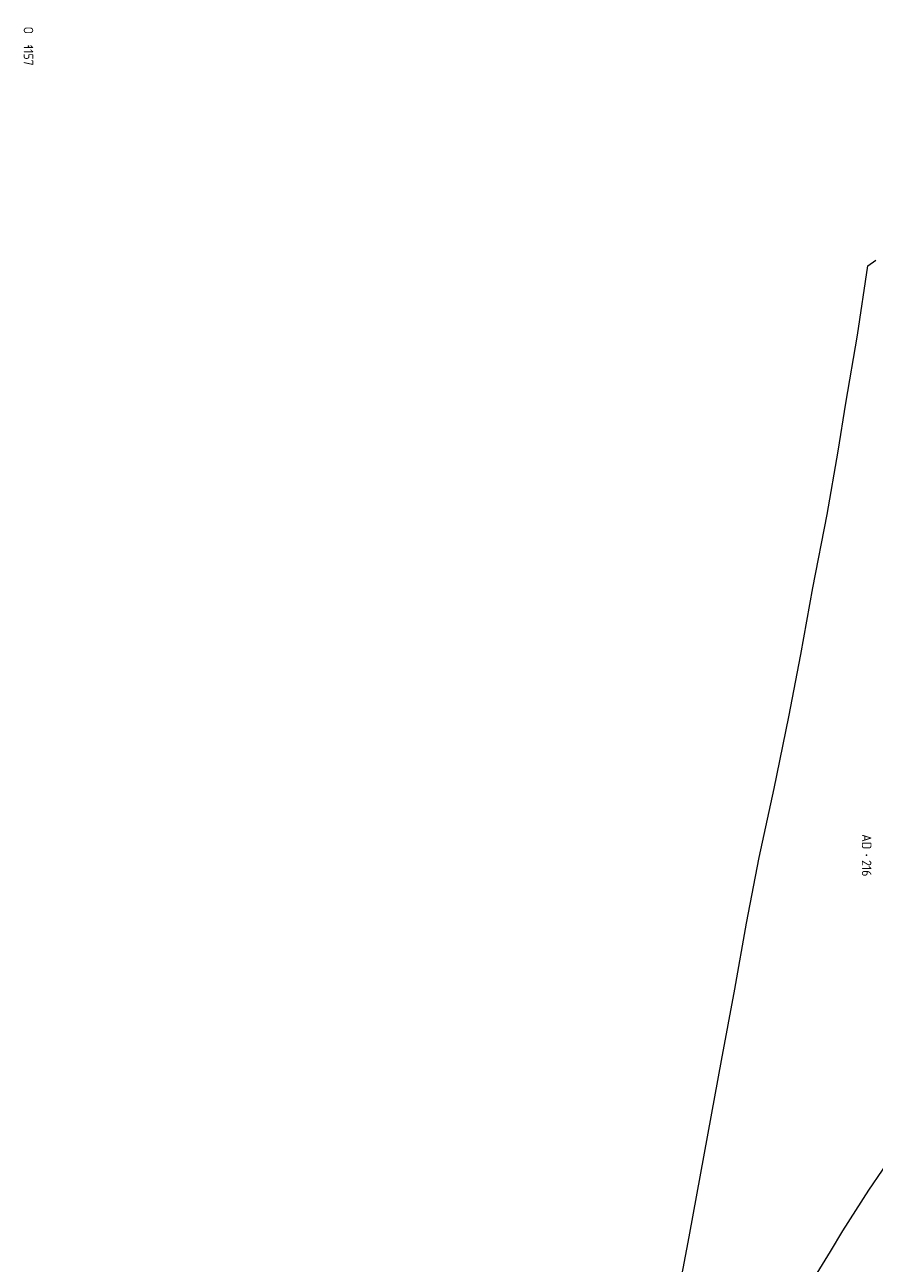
# Model space of a CAD drawing. Header units: metres. Extents: x 232711 to 233626, y 552873 to 554498.
# Tile 9 of 15: x 232865 to 233026, y 554154 to 554388. Entities that reach past the tile are written whole.
import ezdxf
from ezdxf.enums import TextEntityAlignment as Align
from ezdxf.lldxf.tags import DXFTag

# ---------------------------------------------------------------- set-up
doc = ezdxf.new("R2010")
doc.units = ezdxf.units.M
for name, color, linetype, lineweight, true_color in [('G01-D', 7, 'KG-PERCEEL', 5, 0xbe00ff), ('G02-D', 7, 'KG-PERCEEL', 5, 0xbe00ff), ('Z01', 7, 'Continuous', 5, 0xbe00ff)]:
    doc.layers.add(name, color=color, linetype=linetype, lineweight=lineweight, true_color=true_color)
doc.styles.add('ISO', font='iso.shx')
doc.styles.get("Standard").update_dxf_attribs({"font": 'iso.shx'})
tags = doc.linetypes.add('KG-PERCEEL', pattern='A,5.5,-2,["P",Standard,S=1.8,R=0,X=-0.5,Y=-0.9],-2,5.5,-2,[5,NLCS.SHX,S=0.75,R=0,X=0,Y=0],-2', length=19).pattern_tags.tags
tags[6] = DXFTag(74, 10)

# ---------------------------------------------------------------- blocks, each defined once
blk = doc.blocks.new('Z01')
at = {"color": 0}
blk.add_point((0, 0), dxfattribs=at)
at = {"color": 0, "style": 'ISO', "oblique": 15}
blk.add_attdef('Z01', text='', height=1.8, dxfattribs=at).set_placement((0, 0), align=Align.MIDDLE)

msp = doc.modelspace()

# ---------------------------------------------------------------- linework, layer by layer
at = {"layer": 'G01-D', "flags": 128}
msp.add_lwpolyline([(233061.1, 554212.56), (233058.84, 554210.32), (233056.13, 554207.54), (233053.47, 554204.71), (233050.85, 554201.83), (233048.29, 554198.91), (233045.78, 554195.94), (233043.32, 554192.94), (233040.91, 554189.88), (233038.08, 554186.3), (233035.3, 554182.67), (233032.58, 554179.01), (233029.92, 554175.3), (233027.31, 554171.55), (233024.76, 554167.77), (233022.27, 554163.94), (233019.84, 554160.08), (233017.46, 554156.18), (233014.97, 554152.08), (233012.55, 554147.95), (233010.2, 554143.78), (233007.91, 554139.58), (233005.69, 554135.34), (233003.53, 554131.06), (233001.45, 554126.75), (232999.43, 554122.41), (232997.48, 554118.04), (232995.6, 554113.63), (232993.79, 554109.2), (232992.05, 554104.74), (232990.38, 554100.25), (232988.78, 554095.74)], dxfattribs=at)
at = {"layer": 'G02-D', "flags": 128}
msp.add_lwpolyline([(232973.6, 554038.47), (232974.08, 554043.68), (232975.2, 554053.13), (232977.15, 554070.67), (232978.89, 554087.42), (232981.02, 554106.39), (232982.96, 554117.1), (232985.4, 554130.03), (232988.28, 554145.66), (232990.8, 554158.96), (232994.4, 554178.59), (232996.95, 554192.32), (232999.43, 554205.78), (233001.66, 554218.25), (233004.08, 554230.7), (233006.87, 554243.77), (233009.67, 554257.28), (233011.91, 554269.12), (233014.22, 554281.69), (233016.92, 554295.55), (233018.97, 554307.54), (233020.46, 554316.63), (233022.64, 554329.52), (233024.64, 554342.63), (233026.1, 554343.65)], dxfattribs=at)

# ---------------------------------------------------------------- block references
at = {"layer": 'Z01'}
ref = msp.add_blockref('Z01', (232865.81, 554384.15), dxfattribs=dict(at, xscale=0.9, yscale=0.9, rotation=270))
ref.add_attrib('', 'O  1157', dxfattribs={"layer": '0', "height": 1.8, "rotation": 270, "style": 'ISO'}).set_placement((232865.81, 554384.15), align=Align.MIDDLE)
ref = msp.add_blockref('Z01', (233024.39, 554231.11), dxfattribs=dict(at, xscale=0.9, yscale=0.9, rotation=270))
ref.add_attrib('', 'AD  216', dxfattribs={"layer": '0', "height": 1.8, "rotation": 270, "style": 'ISO'}).set_placement((233024.39, 554231.11), align=Align.MIDDLE)

doc.saveas('drawing.dxf')
